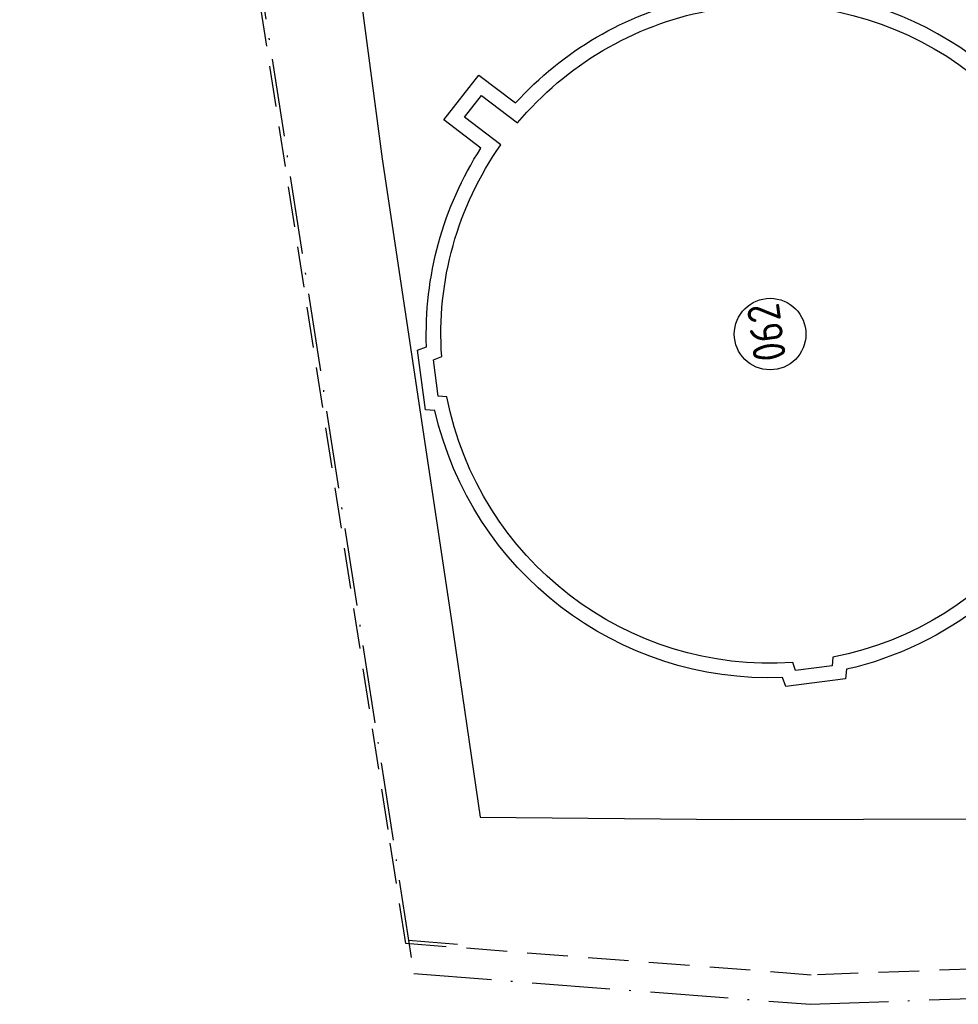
# Model space of a CAD drawing. Header units: metres. Extents: x 118125 to 118320, y 454784 to 455719.
# Tile 3 of 28: x 118152 to 118209, y 455148 to 455209. Entities that reach past the tile are written whole.
import ezdxf

# ---------------------------------------------------------------- set-up
doc = ezdxf.new("R2010")
doc.units = ezdxf.units.M
doc.header["$LTSCALE"] = 0.5
doc.linetypes.add('ACAD_ISO10W100', pattern=[18, 12, -3, 0, -3])
doc.linetypes.add('DASHED2', pattern=[0.375, 0.25, -0.125])
for name, color, linetype in [('_gebouwen', 7, 'Continuous'), ('_ob10', 7, 'Continuous'), ('_verharding', 7, 'Continuous'), ('BL00_WERKGRENS', 5, 'DASHED2'), ('Grens', 1, 'ACAD_ISO10W100')]:
    doc.layers.add(name, color=color, linetype=linetype)
doc.layers.add('_hekwerk', color=7, linetype='Continuous', lineweight=50)
doc.styles.add('ISO', font='gbenor.shx')

msp = doc.modelspace()

# ---------------------------------------------------------------- linework, layer by layer
msp.add_lwpolyline([(118178.529, 455151.71), (118175.528, 455151.942), (118175.528, 455151.942)])
at = {"layer": '_gebouwen'}
msp.add_lwpolyline([(118181.197, 455200.887), (118178.963, 455202.58), (118180.014, 455203.922), (118182.236, 455202.241, -0.172207), (118193.902, 455209.122), (118193.942, 455209.652), (118196.185, 455209.946), (118196.375, 455209.446, -0.378484), (118217.636, 455193.112), (118218.169, 455193.057), (118218.463, 455190.814), (118217.961, 455190.639, -0.378546), (118201.628, 455169.374), (118201.573, 455168.841), (118199.33, 455168.547), (118199.154, 455169.049, -0.378608), (118177.888, 455185.387), (118177.358, 455185.427), (118177.064, 455187.67), (118177.564, 455187.86, -0.171937)], format="xyb", close=True, dxfattribs=at)
msp.add_circle((118197.763, 455189.247), 2.2, dxfattribs=at)
at = {"layer": '_hekwerk', "lineweight": -2}
msp.add_lwpolyline([(118271.822, 455327.372), (118271.786, 455334.587), (118269.558, 455347.086), (118266.916, 455360.435), (118264.179, 455377.589), (118261.905, 455395.088), (118155.656, 455382.243), (118160.288, 455306.62), (118162.379, 455281.874), (118167.107, 455249.728), (118171.917, 455216.499), (118172.227, 455212.736), (118173.912, 455200.03), (118178.156, 455171.751), (118179.927, 455159.531), (118195.458, 455159.382), (118211.563, 455159.423), (118222.611, 455159.64), (118292.649, 455168.53), (118294.119, 455171.383), (118292.823, 455193.84), (118292.216, 455198.358)], dxfattribs=at)
at = {"layer": '_ob10'}
msp.add_lwpolyline([(118216.658, 455228.44), (118219.071, 455225.185, 0.145579), (118217.786, 455217.118), (118220.319, 455197.585), (118219.431, 455197.467), (118219.921, 455193.613), (118219.02, 455193.491), (118218.969, 455193.88), (118218.382, 455193.94, 0.315813), (118200.366, 455210.233), (118199.798, 455214.565), (118201.077, 455214.724), (118201.1, 455214.911, 0.259921), (118216.662, 455228.435, 0.536416)], format="xyb", close=True, dxfattribs=at)
at = {"layer": '_verharding'}
msp.add_lwpolyline([(118210.938, 455172.707, -0.112686), (118202.456, 455168.628), (118202.395, 455168.041), (118198.722, 455167.56), (118198.528, 455168.115, -0.360075), (118177.147, 455184.54), (118176.561, 455184.585), (118176.079, 455188.258), (118176.631, 455188.468, -0.153254), (118179.976, 455200.684), (118177.691, 455202.415), (118179.851, 455205.174), (118182.109, 455203.465, -0.153422), (118193.055, 455209.863), (118193.1, 455210.449), (118196.773, 455210.931), (118196.983, 455210.379, -0.029144), (118199.446, 455210.326, -0.029144)], format="xyb", dxfattribs=at)
at = {"layer": 'BL00_WERKGRENS', "color": 0, "ltscale": 20}
msp.add_lwpolyline([(118296.86, 455209.365), (118297.663, 455203.402), (118297.932, 455201.412), (118298.98, 455193.652), (118301.776, 455161.403), (118218.166, 455150.484), (118200.279, 455149.825), (118175.355, 455151.755), (118174.266, 455158.784), (118166.041, 455211.92)], dxfattribs=at)
at = {"layer": 'Grens', "color": 0, "ltscale": 0.8}
msp.add_lwpolyline([(118151.61, 455337.106), (118154.852, 455285.508), (118175.843, 455149.912), (118200.242, 455148.022), (118218.316, 455148.688), (118255.06, 455153.495), (118260.058, 455154.209), (118295.016, 455158.783), (118303.72, 455159.82), (118300.77, 455193.851), (118299.452, 455203.636), (118297.465, 455203.375), (118296.686, 455209.141), (118296.051, 455214.404), (118295.183, 455223.332), (118297.129, 455223.573), (118295.905, 455236.571), (118293.32, 455256.334), (118287.853, 455288.525), (118283.197, 455313.669), (118281.487, 455316.075), (118280.197, 455323.406)], dxfattribs=at)

# ---------------------------------------------------------------- texts
at = {"layer": '_gebouwen', "style": 'ISO'}
msp.add_text('062', height=1.9951, rotation=97.75058, dxfattribs=at).set_placement((118198.767, 455187.716))

doc.saveas('drawing.dxf')
